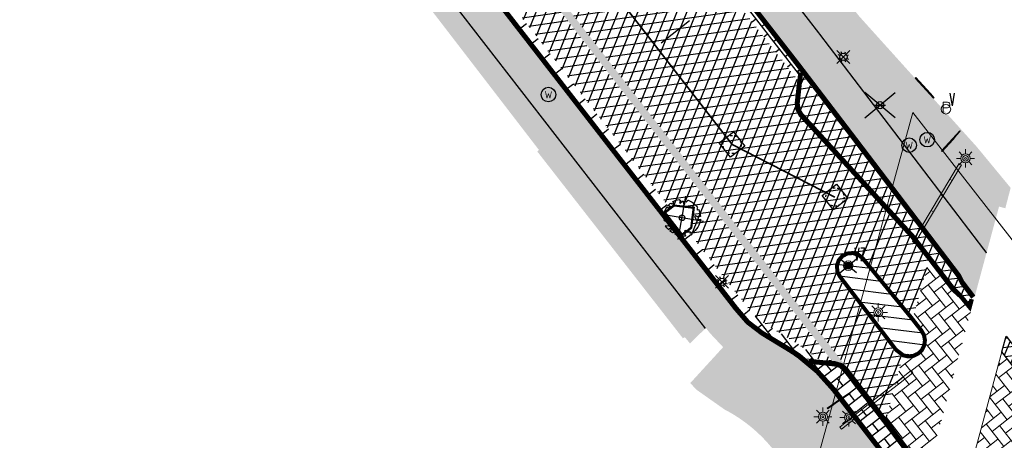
# Model space of a CAD drawing. Header units: metres. Extents: x 196882 to 197709, y 354811 to 355604.
# Tile 5 of 68: x 197181 to 197235, y 355381 to 355404. Entities that reach past the tile are written whole.
import ezdxf
from ezdxf.enums import TextEntityAlignment as Align

# ---------------------------------------------------------------- set-up
doc = ezdxf.new("R2010")
doc.units = ezdxf.units.M
doc.linetypes.add('HIDDENX2', pattern=[0.75, 0.5, -0.25])
doc.layers.get('0').update_dxf_attribs({"lineweight": 18})
for name, color, linetype, lineweight in [('B-WE-IE-MEUBILAIR_SPOORWEGMEUBILAIR-G', 30, 'Continuous', 18), ('B-WE-KL-WATER_STRAATPOT-S', 170, 'Continuous', 25), ('Boomvak', 7, 'Continuous', 18), ('N-WE-RI-PUT_BETON-S', 7, 'Continuous', 25), ('peilbuis', 2, 'Continuous', 0), ('slagboom', 2, 'Continuous', 0), ('V-WE-GR-BOOM-S', 7, 'Continuous', 25), ('V-WE-IE-MEUBILAIR_WEGMEUBILAIR_PAAL-S', 7, 'Continuous', 25), ('V-WE-IE-MEUBILAIR_WEGMEUBILAIR_VERKEERSBORD-S', 7, 'Continuous', 25), ('V-WE-RI-GWA_HUISAANSLUITING_PVC-G', 1, 'RI-GWA_HUISAANSLUITING-V', 25), ('V-WE-RI-VWA_TRANSPORTLEIDING-G', 20, 'RI-VWA-V', 35), ('V-WE-VH-KANTOPSLUITING_OPSLUITBAND-G', 7, 'VH-OPSLUITBAND-V', 25), ('V-WE-VH-KANTOPSLUITING_RIJWIELPADBAND_380X200-G', 10, 'VH-RIJWIELPADBAND_380X200-V', 0), ('V-WE-VH-KANTOPSLUITING_TROTTOIRBAND-G', 7, 'VH-TROTTOIRBAND-V', 0), ('V-WE-VH-KANTOPSLUITING_TROTTOIRBAND_RWS-G', 7, 'VH-RWSBAND-V', 0), ('V-WE-VH-VERHARDING_BETONSTRAATSTEEN-A', 252, 'Continuous', 18), ('V-WE-VH-VERHARDING_TEGEL-A', 252, 'Continuous', 18), ('verkeersregelinstallatiepaal', 2, 'Continuous', 0), ('verkeerszuil', 2, 'Continuous', 0), ('verklikker', 2, 'Continuous', 0), ('waarschuwingshek', 252, 'Continuous', 18)]:
    doc.layers.add(name, color=color, linetype=linetype, lineweight=lineweight)
for name, color, linetype in [('V-WE-IE-LICHTMAST-G', 7, 'Continuous'), ('V_WEGEN_A_ASFALT', 252, 'Continuous'), ('V_WEGEN_A_BSS', 252, 'Continuous')]:
    doc.layers.add(name, color=color, linetype=linetype)
doc.layers.add('V-WE-VH-VERHARDING_TEGEL_300x300 grijs', color=7, linetype='Continuous', lineweight=18, true_color=0x999999)
doc.styles.add('NLCS-ISO', font='NLCS-ISO.ttf')
doc.styles.add('NLCS-ISO-M500-T25', font='NLCS-ISO.ttf', dxfattribs={"height": 1})
doc.styles.get("Standard").update_dxf_attribs({"font": 'arial.ttf'})
doc.styles.add('Style-simplex', font='simplex.shx')
doc.linetypes.add('RI-GWA_HUISAANSLUITING-V', pattern='A,2,[24,NLCS.SHX,S=1,R=0,X=0,Y=0],2,-1.8,2.6,-1.8,2.6,-1.8,2.6,-1.8', length=19)
doc.linetypes.add('RI-VWA-V', pattern='A,2.5,[24,NLCS.SHX,S=1,R=0,X=0,Y=0],2.5,-3,0,-3', length=11)
doc.linetypes.add('VH-OPSLUITBAND-V', pattern='A,4,-2,2,-2,2,[24,NLCS.SHX,S=1,R=0,X=0,Y=0],2,-2,2,-2', length=20)
doc.linetypes.add('VH-RIJWIELPADBAND_380X200-V', pattern='A,4,[24,NLCS.SHX,S=1,R=0,X=0,Y=0],4,-2,2,-2,0,-2,2,-2', length=20)
doc.linetypes.add('VH-RWSBAND-V', pattern='A,5,[24,NLCS.SHX,S=1,R=0,X=0,Y=0],5,-2,2,-2,2,-2,2,-2', length=24)
doc.linetypes.add('VH-TROTTOIRBAND-V', pattern='A,2.5,[24,NLCS.SHX,S=1,R=0,X=0,Y=0],2.5,-2,2,-2,2,-2', length=15)
pattern_1 = [(37.8188, (197172.38, 355385.199), (0.0928136, 0.736638), [0.525, -0.525]), (127.8188, (197172.38, 355385.199), (-0.4147258, -0.3219122), [])]
pattern_2 = [(8.01566, (197068.5122, 355579.62574), (-0.0697219, 0.495115), []), (68.01566, (197068.5122, 355579.62574), (-0.4636431, 0.1871766), [])]

# ---------------------------------------------------------------- blocks, each defined once
blk = doc.blocks.new('S370')
at = {"layer": 'verkeersregelinstallatiepaal', "color": 3, "linetype": 'Continuous', "lineweight": 0}
for p, q in [((-0.5, 0), (-0.25, 0)), ((-0.177, 0.177), (-0.354, 0.354)), ((0, 0.25), (0, 0.5)), ((0.177, 0.177), (0.354, 0.354)), ((0.25, 0), (0.5, 0)), ((-0.354, -0.354), (-0.177, -0.177)), ((0, -0.5), (0, -0.25)), ((0.354, -0.354), (0.177, -0.177))]:
    blk.add_line(p, q, dxfattribs=at)
for radius in [0.25, 0.15, 0.05]:
    blk.add_circle((0, 0), radius, dxfattribs=at)
blk = doc.blocks.new('S436')
at = {"layer": 'verkeerszuil', "color": 7, "linetype": 'Continuous', "lineweight": 0}
blk.add_circle((0, 0), 0.263, dxfattribs=at)
at = {"layer": 'verkeerszuil', "color": 7, "linetype": 'Continuous', "lineweight": 0, "style": 'Style-simplex', "width": 0.428569}
blk.add_text('vz', height=1.05, dxfattribs=at).set_placement((0.321, 0.284))
blk = doc.blocks.new('S503_2')
at = {"layer": 'slagboom', "color": 3, "linetype": 'Continuous', "lineweight": 0, "flags": 128}
for points in [[(0, 0), (1, 0), (1, 0.15), (0, 0.15), (0, 0)], [(0, 0), (1, 0), (1, 0.15), (0, 0.15), (0, 0)], [(2, 0), (3, 0), (3, 0.15), (2, 0.15), (2, 0)], [(2, 0), (3, 0), (3, 0.15), (2, 0.15), (2, 0)], [(4, 0), (5, 0), (5, 0.15), (4, 0.15), (4, 0)], [(4, 0), (5, 0), (5, 0.15), (4, 0.15), (4, 0)]]:
    blk.add_lwpolyline(points, close=True, dxfattribs=at)
at = {"layer": 'slagboom', "color": 7, "linetype": 'Continuous', "lineweight": 0, "flags": 128}
for points in [[(1, 0), (2, 0), (2, 0.15), (1, 0.15), (1, 0)], [(1, 0), (2, 0), (2, 0.15), (1, 0.15), (1, 0)], [(3, 0), (4, 0), (4, 0.15), (3, 0.15), (3, 0)], [(3, 0), (4, 0), (4, 0.15), (3, 0.15), (3, 0)]]:
    blk.add_lwpolyline(points, close=True, dxfattribs=at)
blk = doc.blocks.new('S503_1')
at = {"layer": 'slagboom', "color": 3, "linetype": 'Continuous', "lineweight": 0}
blk.add_blockref('S503_2', (0, 0), dxfattribs=at)
blk = doc.blocks.new('S890')
at = {"layer": 'peilbuis', "color": 5, "linetype": 'Continuous', "lineweight": 0, "style": 'Style-simplex'}
blk.add_text('P', height=0.6, dxfattribs=at).set_placement((0, 0))
blk = doc.blocks.new('S421')
at = {"layer": 'verklikker', "color": 6, "linetype": 'Continuous', "lineweight": 0}
blk.add_circle((0, 0), 0.263, dxfattribs=at)
at = {"layer": 'verklikker', "color": 6, "linetype": 'Continuous', "lineweight": 0, "style": 'Style-simplex', "width": 0.428569}
blk.add_text('v', height=1.05, dxfattribs=at).set_placement((0.186, 0.186))
blk = doc.blocks.new('S503')
at = {"layer": 'waarschuwingshek', "color": 3, "linetype": 'Continuous', "lineweight": 0, "flags": 128}
for points in [[(0, 0), (1, 0), (1, 0.15), (0, 0.15), (0, 0)], [(0, 0), (1, 0), (1, 0.15), (0, 0.15), (0, 0)], [(2, 0), (3, 0), (3, 0.15), (2, 0.15), (2, 0)], [(2, 0), (3, 0), (3, 0.15), (2, 0.15), (2, 0)], [(4, 0), (5, 0), (5, 0.15), (4, 0.15), (4, 0)], [(4, 0), (5, 0), (5, 0.15), (4, 0.15), (4, 0)]]:
    blk.add_lwpolyline(points, close=True, dxfattribs=at)
at = {"layer": 'waarschuwingshek', "color": 7, "linetype": 'Continuous', "lineweight": 0, "flags": 128}
for points in [[(1, 0), (2, 0), (2, 0.15), (1, 0.15), (1, 0)], [(1, 0), (2, 0), (2, 0.15), (1, 0.15), (1, 0)], [(3, 0), (4, 0), (4, 0.15), (3, 0.15), (3, 0)], [(3, 0), (4, 0), (4, 0.15), (3, 0.15), (3, 0)]]:
    blk.add_lwpolyline(points, close=True, dxfattribs=at)
blk = doc.blocks.new('S1121')
at = {"layer": 'waarschuwingshek', "linetype": 'Continuous', "lineweight": 0, "xscale": 0.3, "yscale": 0.3, "zscale": 0.3}
blk.add_blockref('S503', (0, 0), dxfattribs=at)
blk = doc.blocks.new('*U82')
at = {"color": 1}
blk.add_lwpolyline([(0.087, 0.942), (0.088, 0.944), (0.09, 0.946), (0.091, 0.948), (0.093, 0.949), (0.095, 0.951), (0.096, 0.952), (0.097, 0.954), (0.099, 0.956), (0.1, 0.958), (0.102, 0.96), (0.103, 0.963), (0.103, 0.967), (0.103, 0.972), (0.103, 0.977), (0.102, 0.983), (0.095, 1.007, -0.52938), (0.106, 1.02, -0.087139), (0.444, 0.925, -0.372341), (0.457, 0.895), (0.471, 0.824), (0.436, 0.789), (0.398, 0.797), (0.353, 0.763), (0.371, 0.72), (0.417, 0.705), (0.542, 0.734), (0.573, 0.717), (0.57, 0.691), (0.541, 0.673), (0.515, 0.588), (0.549, 0.534), (0.634, 0.669, -0.504641), (0.681, 0.628, 0.331948), (0.709, 0.584, 0.282008), (0.799, 0.601), (0.791, 0.597, -0.512156), (0.833, 0.597, -0.16076), (1.019, -0.011), (0.995, -0.034), (0.995, -0.059), (0.972, -0.063), (0.975, -0.088), (0.94, -0.076), (0.929, -0.104), (0.973, -0.133), (0.987, -0.144), (1.011, -0.12, -0.106371), (0.868, -0.522), (0.741, -0.44), (0.718, -0.456), (0.702, -0.389), (0.657, -0.335), (0.605, -0.335), (0.606, -0.398), (0.566, -0.536), (0.572, -0.562), (0.601, -0.566), (0.786, -0.637, -0.236298), (-0.045, -1.003, 0.159625), (-0.069, -0.954, 0.350802), (-0.063, -0.906, -0.504641), (-0.12, -0.879), (-0.106, -0.834), (-0.129, -0.792), (-0.16, -0.796), (-0.165, -0.829), (-0.188, -0.842), (-0.216, -0.821), (-0.24, -0.695), (-0.258, -0.677), (-0.304, -0.678), (-0.317, -0.733), (-0.336, -0.739), (-0.354, -0.785), (-0.401, -0.76, 0.733583), (-0.384, -0.795, -0.861625), (-0.374, -0.826, 0.279978), (-0.409, -0.879), (-0.407, -0.881, -0.827056), (-0.442, -0.917, -0.116774), (-0.83, -0.511), (-0.823, -0.51), (-0.817, -0.508), (-0.812, -0.506), (-0.808, -0.504), (-0.805, -0.502), (-0.803, -0.5), (-0.801, -0.497), (-0.754, -0.437), (-0.752, -0.435), (-0.752, -0.433), (-0.751, -0.431), (-0.75, -0.429), (-0.75, -0.427), (-0.749, -0.425), (-0.748, -0.422), (-0.747, -0.42), (-0.746, -0.417), (-0.744, -0.414), (-0.743, -0.411), (-0.741, -0.408), (-0.739, -0.405), (-0.738, -0.401), (-0.736, -0.398), (-0.735, -0.395), (-0.734, -0.392), (-0.734, -0.389), (-0.733, -0.386), (-0.733, -0.383), (-0.733, -0.381), (-0.734, -0.379), (-0.734, -0.377), (-0.735, -0.375), (-0.736, -0.374), (-0.738, -0.374), (-0.74, -0.373), (-0.742, -0.373), (-0.744, -0.373), (-0.746, -0.373), (-0.748, -0.373), (-0.75, -0.372), (-0.753, -0.371), (-0.755, -0.37), (-0.758, -0.369), (-0.76, -0.367), (-0.763, -0.365), (-0.765, -0.363), (-0.768, -0.361), (-0.771, -0.359), (-0.773, -0.357), (-0.776, -0.355), (-0.779, -0.352), (-0.781, -0.35), (-0.83, -0.406), (-0.832, -0.403), (-0.835, -0.4), (-0.837, -0.397), (-0.839, -0.394), (-0.841, -0.39), (-0.844, -0.388), (-0.848, -0.386), (-0.855, -0.385), (-0.864, -0.386), (-0.876, -0.388), (-0.891, -0.393, -0.040997), (-0.958, -0.205), (-0.923, -0.211), (-0.893, -0.231), (-0.876, -0.216), (-0.856, -0.185), (-0.875, -0.156), (-0.865, -0.113), (-0.904, -0.11), (-0.93, -0.085), (-0.978, -0.116, -0.05814), (-0.998, 0.166), (-0.97, 0.16), (-0.86, 0.073), (-0.812, 0.089), (-0.626, 0.139), (-0.61, 0.2), (-0.682, 0.229), (-0.693, 0.252), (-0.824, 0.317), (-0.827, 0.354), (-0.872, 0.391), (-0.89, 0.428), (-0.859, 0.476), (-0.792, 0.486), (-0.73, 0.527), (-0.729, 0.568), (-0.768, 0.613), (-0.757, 0.632), (-0.773, 0.662, -0.13428), (-0.333, 0.967, -0.541727), (-0.319, 0.957), (-0.322, 0.928), (-0.321, 0.913), (-0.319, 0.902), (-0.316, 0.893), (-0.312, 0.887), (-0.307, 0.882), (-0.302, 0.878), (-0.297, 0.875), (-0.293, 0.872), (-0.289, 0.868), (-0.286, 0.865), (-0.282, 0.862), (-0.279, 0.859), (-0.276, 0.857), (-0.273, 0.855), (-0.269, 0.854), (-0.266, 0.854), (-0.262, 0.855), (-0.258, 0.857), (-0.255, 0.859), (-0.25, 0.861), (-0.246, 0.863), (-0.242, 0.865), (-0.238, 0.867), (-0.234, 0.868), (-0.229, 0.869), (-0.225, 0.87), (-0.221, 0.871), (-0.217, 0.871), (-0.213, 0.872), (-0.21, 0.873), (-0.206, 0.874), (-0.203, 0.876), (-0.2, 0.879), (-0.197, 0.882), (-0.195, 0.885), (-0.193, 0.865), (-0.188, 0.86), (-0.167, 0.824), (-0.122, 0.799), (-0.185, 0.902), (-0.184, 0.905), (-0.183, 0.908), (-0.183, 0.911), (-0.183, 0.914), (-0.184, 0.917), (-0.185, 0.92), (-0.188, 0.923), (-0.191, 0.926), (-0.194, 0.929), (-0.199, 0.933), (-0.204, 0.938), (-0.21, 0.944), (-0.216, 0.951), (-0.223, 0.959), (-0.24, 0.98, -0.543104), (-0.234, 0.996, -0.046766), (-0.047, 1.023, -0.385168), (-0.036, 1.015), (-0.03, 0.976), (-0.028, 0.964), (-0.024, 0.956), (-0.021, 0.951), (-0.017, 0.947), (-0.013, 0.946), (-0.009, 0.945), (-0.005, 0.945), (-0.002, 0.945), (0.002, 0.944), (0.005, 0.943), (0.009, 0.942), (0.012, 0.941), (0.015, 0.939), (0.019, 0.938), (0.022, 0.936), (0.025, 0.935), (0.028, 0.934), (0.031, 0.932), (0.033, 0.931), (0.036, 0.929), (0.038, 0.928), (0.04, 0.926), (0.042, 0.924), (0.044, 0.922), (0.045, 0.92), (0.046, 0.919), (0.047, 0.917), (0.048, 0.915), (0.049, 0.914), (0.051, 0.913), (0.052, 0.912), (0.054, 0.912), (0.056, 0.912), (0.058, 0.913), (0.06, 0.914), (0.062, 0.915), (0.065, 0.916), (0.067, 0.918), (0.07, 0.921), (0.072, 0.923), (0.074, 0.926), (0.076, 0.929), (0.079, 0.932), (0.081, 0.935), (0.083, 0.937), (0.085, 0.94)], format="xyb", close=True, dxfattribs=at)
at = {"color": 10}
for points in [[(0.849, -0.849), (-0.849, 0.849)], [(-0.849, -0.849), (0.849, 0.849)]]:
    blk.add_lwpolyline(points, dxfattribs=at)
at = {"color": 1}
blk.add_circle((0, 0), 0.15, dxfattribs=at)
at = {"color": 7, "style": 'NLCS-ISO-M500-T25'}
for tag, p in [('NR', (-0.492, -0.08)), ('NAAM', (-0.492, -0.32))]:
    blk.add_attdef(tag, p, '', height=0.2, dxfattribs=at)
at = {"color": 7, "style": 'NLCS-ISO-M500-T25', "flags": 1}
for tag, p in [('WETNAAM', (-0.492, -0.56)), ('STAMDIA', (-0.492, -0.8)), ('STAMOMTR', (-0.492, -1.04)), ('OPMERKING', (-0.492, -1.28))]:
    blk.add_attdef(tag, p, '', height=0.2, dxfattribs=at)
blk = doc.blocks.new('Lichtmast_V')
for points in [[(0.354, 0.354), (-0.354, -0.354)], [(0.354, -0.354), (-0.354, 0.354)], [(-0.185, 0.077), (-0.277, 0.115)], [(-0.077, 0.185), (-0.115, 0.277)], [(0.077, 0.185), (0.115, 0.277)], [(0.185, 0.077), (0.277, 0.115)], [(-0.185, -0.077), (-0.277, -0.115)], [(-0.077, -0.185), (-0.115, -0.277)], [(0.077, -0.185), (0.115, -0.277)], [(0.185, -0.077), (0.277, -0.115)]]:
    blk.add_lwpolyline(points)
at = {"layer": 'V-WE-IE-LICHTMAST-G'}
blk.add_circle((0, 0), 0.2, dxfattribs=at)
blk = doc.blocks.new('V-SIE-WEG_VERKEERSBORD')
at = {"color": 0}
for p, q in [((-0.836, -0.701), (0.836, 0.701)), ((0.836, -0.701), (-0.836, 0.701))]:
    blk.add_line(p, q, dxfattribs=at)
blk.add_line((-0.3, 0), (0.3, 0))
blk.add_circle((0, 0), 0.2)
at = {"style": 'NLCS-ISO'}
blk.add_attdef('VERKEERSBORD', (0.2, 0.202), '', height=0.4, dxfattribs=at)
blk = doc.blocks.new('SKL-WATER_STRAATPOT-SO')
blk.add_circle((0, 0), 2)
at = {"style": 'NLCS-ISO'}
blk.add_text('W', height=2, rotation=360, dxfattribs=at).set_placement((-1.06, -1.05))
blk = doc.blocks.new('V-SIE-WEG_PAAL_ALGEMEEN_TYPE_01-SO')
h = blk.add_hatch(color=256)
edge = h.paths.add_edge_path()
edge.add_arc((0, 0), 0.188, 0, 360)
at = {"color": 0}
for p, q in [((-0.454, -0.381), (0.454, 0.381)), ((0.454, -0.381), (-0.454, 0.381))]:
    blk.add_line(p, q, dxfattribs=at)
at = {"ltscale": 0.5}
blk.add_circle((0, 0), 0.188, dxfattribs=at)
blk = doc.blocks.new('*U86')
at = {"color": 1, "lineweight": 30}
blk.add_lwpolyline([(-0.5, 0.5), (0.5, 0.5), (0.5, -0.5), (-0.5, -0.5)], close=True, dxfattribs=at)
at = {"color": 1, "linetype": 'HIDDENX2', "lineweight": 30, "ltscale": 0.25}
blk.add_circle((0, 0), 0.5, dxfattribs=at)
for tag, p in [('PUTNR', (1.153, 0.735)), ('MVHOOGTE', (1.153, 0.035))]:
    blk.add_attdef(tag, text='', height=0.5).set_placement(p, align=Align.MIDDLE)
blk.add_attdef('H', text='', height=0.5).set_placement((0, 0), align=Align.MIDDLE_CENTER)

msp = doc.modelspace()

# ---------------------------------------------------------------- hatches: boundary and pattern name
at = {"layer": 'V-WE-VH-VERHARDING_BETONSTRAATSTEEN-A'}
h = msp.add_hatch(dxfattribs=at)
h.set_pattern_fill('AVH-BSS_KEIFORMAAT_KEPER', color=256, scale=5, pattern_type=2)
h.set_pattern_definition([(308.0157, (197229.3955, 355377.97446), (0.736953, -0.090282), [1.575, -0.525]), (218.0157, (197230.22274, 355378.62113), (0.736953, -0.090282), [1.575, -0.525])])
h.paths.add_polyline_path([(197233.17, 355388.282), (197230.755, 355379.345), (197230.428, 355379.769), (197230.162, 355380.234), (197228.523, 355382.398), (197229.428, 355385.784), (197229.733, 355385.717), (197230.06, 355385.753), (197230.357, 355385.896), (197230.58, 355386.115), (197230.723, 355386.392), (197230.771, 355386.718), (197230.709, 355387.042), (197230.554, 355387.313), (197230.022, 355387.993), (197230.869, 355391.092), (197232.119, 355389.474), (197232.496, 355389.1)])
h = msp.add_hatch(dxfattribs=at)
h.set_pattern_fill('AVH-BSS_KEIFORMAAT_KEPER', color=256, scale=5, pattern_type=2)
h.set_pattern_definition([(308.01566048, (0, 0), (0.7369526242, -0.0902819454), [1.575, -0.525]), (218.01566048, (0.82723, 0.64667), (0.7369526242, -0.0902819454), [1.575, -0.525])])
h.paths.add_polyline_path([(197234.889, 355386.079), (197232.462, 355377.109), (197234.925, 355373.958), (197237.324, 355382.937)])
at = {"layer": 'V-WE-VH-VERHARDING_TEGEL-A'}
h = msp.add_hatch(dxfattribs=at)
h.set_pattern_fill('AVH-TEGEL_300X300_HALFST', color=11, scale=1.25, pattern_type=2)
h.set_pattern_definition([(308.01566, (197073.439, 355375.506), (0.37867427, -0.17996401), [0.375, -0.375]), (38.01566, (197073.439, 355375.506), (-0.2309538, 0.2954409), [])])
edge = h.paths.add_edge_path()
edge.add_line((197230.348, 355377.842), (197228.829, 355372.227))
edge.add_line((197228.829, 355372.227), (197222.386, 355380.623))
edge.add_arc((197215.847, 355375.567), 8.265, 37.7088, 62.6983)
edge.add_line((197219.638, 355382.912), (197218.124, 355383.979))
edge.add_line((197218.124, 355383.979), (197217.75, 355384.36))
edge.add_line((197217.75, 355384.36), (197219.561, 355386.337))
edge.add_line((197219.561, 355386.337), (197218.837, 355387.106))
edge.add_line((197218.837, 355387.106), (197218.613, 355387.394))
edge.add_line((197218.613, 355387.394), (197081.075, 355564.647))
edge.add_line((197081.075, 355564.647), (197078.492, 355567.486))
edge.add_line((197078.492, 355567.486), (197077.377, 355568.103))
edge.add_line((197077.377, 355568.103), (197076.176, 355568.565))
edge.add_line((197076.176, 355568.565), (197074.922, 355568.856))
edge.add_line((197074.922, 355568.856), (197073.653, 355568.971))
edge.add_line((197073.653, 355568.971), (197073.439, 355571.494))
edge.add_line((197073.439, 355571.494), (197074.868, 355571.366))
edge.add_line((197074.868, 355571.366), (197076.277, 355571.007))
edge.add_line((197076.277, 355571.007), (197077.61, 355570.429))
edge.add_line((197077.61, 355570.429), (197078.819, 355569.656))
edge.add_line((197078.819, 355569.656), (197080.648, 355567.881))
edge.add_line((197080.648, 355567.881), (197082.334, 355565.97))
edge.add_line((197082.334, 355565.97), (197096.782, 355547.346))
edge.add_line((197096.782, 355547.346), (197107.704, 355533.268))
edge.add_line((197107.704, 355533.268), (197114.956, 355523.92))
edge.add_line((197114.956, 355523.92), (197134.158, 355499.169))
edge.add_line((197134.158, 355499.169), (197141.74, 355489.395))
edge.add_line((197141.74, 355489.395), (197147.287, 355482.245))
edge.add_line((197147.287, 355482.245), (197149.092, 355483.601))
edge.add_line((197149.092, 355483.601), (197150.997, 355480.656))
edge.add_line((197150.997, 355480.656), (197149.435, 355479.474))
edge.add_line((197149.435, 355479.474), (197156.936, 355469.786))
edge.add_line((197156.936, 355469.786), (197160.802, 355464.816))
edge.add_line((197160.802, 355464.816), (197172.38, 355449.906))
edge.add_line((197172.38, 355449.906), (197177.161, 355443.748))
edge.add_line((197177.161, 355443.748), (197189.356, 355428.042))
edge.add_line((197189.356, 355428.042), (197196.394, 355418.978))
edge.add_line((197196.394, 355418.978), (197206.624, 355405.802))
edge.add_line((197206.624, 355405.802), (197216.109, 355393.586))
edge.add_line((197216.109, 355393.586), (197220.161, 355388.368))
edge.add_line((197220.161, 355388.368), (197220.821, 355387.608))
edge.add_line((197220.821, 355387.608), (197221.623, 355386.998))
edge.add_line((197221.623, 355386.998), (197223.09, 355386.105))
edge.add_line((197223.09, 355386.105), (197223.661, 355385.726))
edge.add_line((197223.661, 355385.726), (197224.656, 355384.896))
edge.add_line((197224.656, 355384.896), (197225.521, 355383.932))
edge.add_line((197225.521, 355383.932), (197229.462, 355378.844))
edge.add_line((197229.462, 355378.844), (197229.834, 355378.492))
edge.add_line((197229.834, 355378.492), (197230.348, 355377.842))
h = msp.add_hatch(dxfattribs=at)
h.set_pattern_fill('AVH-TEGEL_300X300_HALFST', color=256, scale=1.25, pattern_type=2)
h.set_pattern_definition([(308.01566, (197065.077, 355386.544), (0.37867427, -0.17996401), [0.375, -0.375]), (38.01566, (197065.077, 355386.544), (-0.2309538, 0.2954409), [])])
h.paths.add_polyline_path([(197065.077, 355562.429), (197068.303, 355562.443), (197068.606, 355562.88), (197069.344, 355563.681), (197070.184, 355564.373), (197071.103, 355564.938), (197072.071, 355565.366), (197073.059, 355565.655), (197074.077, 355565.813), (197075.135, 355565.836), (197076.207, 355565.714), (197077.261, 355565.445), (197078.269, 355565.033), (197079.202, 355564.492), (197080.038, 355563.843), (197080.761, 355563.109), (197091.488, 355549.236), (197102.698, 355534.611), (197115.137, 355518.618), (197128.399, 355501.461), (197154.281, 355468.077), (197154.165, 355468.022), (197157.98, 355463.235), (197179.323, 355435.874), (197180.293, 355434.585), (197188.673, 355424.168), (197195.796, 355414.888), (197209.434, 355397.17), (197209.34, 355397.09), (197217.349, 355386.826), (197217.453, 355386.887), (197217.737, 355386.544), (197218.555, 355387.338), (197218.534, 355387.365), (197081.014, 355564.595), (197079.106, 355566.692), (197079.017, 355566.612), (197078.364, 355567.328), (197077.292, 355567.921), (197076.117, 355568.373), (197074.89, 355568.658), (197073.648, 355568.771), (197072.684, 355568.732), (197071.723, 355568.585), (197070.784, 355568.334), (197069.885, 355567.983), (197068.919, 355567.465), (197068.018, 355566.827), (197067.203, 355566.082), (197066.493, 355565.251), (197065.646, 355563.889)])
h = msp.add_hatch(dxfattribs=at)
h.set_pattern_fill('AVH-TEGEL_300X300_HALFST', color=256, scale=1.25, pattern_type=2)
h.set_pattern_definition([(308.01566, (197162.02435, 355391.56436), (0.37867427, -0.179964), [0.375, -0.375]), (38.01566, (197162.02435, 355391.56436), (-0.2309538, 0.2954409), [])])
h.paths.add_polyline_path([(197163.369, 355488.218), (197164.634, 355486.631), (197174.735, 355494.512), (197175.931, 355492.982), (197165.837, 355485.092), (197164.24, 355483.843), (197168.015, 355478.879), (197172.245, 355473.363), (197176.397, 355468.16), (197176.337, 355468.086), (197203.977, 355432.487), (197207.271, 355428.334), (197212.995, 355421.21), (197212.91, 355421.133), (197216.868, 355416.23), (197217.296, 355415.76), (197223.538, 355408.211), (197223.869, 355408.48), (197227.051, 355404.511), (197233.508, 355397.346), (197235.372, 355395.091), (197235.079, 355393.968), (197234.733, 355394.061), (197234.593, 355393.542), (197234.058, 355391.564), (197224.811, 355403.678), (197163.214, 355483.041), (197162.726, 355483.67), (197162.472, 355484.013), (197162.173, 355484.554), (197162.024, 355485.171), (197162.048, 355485.806), (197162.232, 355486.396), (197162.341, 355486.632), (197162.804, 355487.469)])
h = msp.add_hatch(dxfattribs=at)
h.set_pattern_fill('AVH-TEGEL_300X300_HALFST', color=11, scale=1.25, pattern_type=2)
h.set_pattern_definition([(308.01566, (197161.231, 355389.151), (0.37867427, -0.179964), [0.375, -0.375]), (38.01566, (197161.231, 355389.151), (-0.2309538, 0.2954409), [])])
h.paths.add_polyline_path([(197162.662, 355483.622), (197161.231, 355482.513), (197165.827, 355476.583), (197163.502, 355474.794), (197164.461, 355473.559), (197166.765, 355475.376), (197171.319, 355469.509), (197184.707, 355452.258), (197189.76, 355445.748), (197198.783, 355434.122), (197205.753, 355425.142), (197214.758, 355413.539), (197220.58, 355406.037), (197223.778, 355401.905), (197232.614, 355390.318), (197232.811, 355389.93), (197233.405, 355389.151), (197234.032, 355391.467), (197224.748, 355403.629), (197163.151, 355482.992)])
at = {"layer": 'V_WEGEN_A_ASFALT'}
h = msp.add_hatch(dxfattribs=at)
h.set_pattern_fill('AVH-ASFALT', color=256, scale=0.5, style=0, pattern_type=2)
h.set_pattern_definition([(8.01566, (197103.79314, 355534.3153), (-0.0697219, 0.495115), []), (68.01566, (197103.79314, 355534.3153), (-0.4636431, 0.1871766), [])])
h.paths.add_polyline_path([(197230.869, 355391.092), (197230.022, 355387.993), (197227.318, 355391.293), (197227.058, 355391.51), (197226.71, 355391.621), (197226.346, 355391.587), (197226.046, 355391.429), (197225.825, 355391.173), (197225.708, 355390.827), (197225.737, 355390.462), (197225.889, 355390.16), (197228.992, 355386.109), (197229.428, 355385.784), (197228.523, 355382.398), (197226.382, 355385.199), (197177.472, 355448.127), (197174.075, 355451.933), (197162.681, 355464.658), (197162.351, 355464.899), (197161.952, 355464.985), (197160.977, 355464.988), (197160.802, 355464.816), (197156.936, 355469.786), (197157.665, 355470.349), (197150.997, 355480.656), (197145.177, 355489.653), (197144.387, 355490.786), (197097.1, 355551.722), (197086.223, 355564.612), (197084.113, 355567.111), (197083.103, 355568.255), (197082.575, 355568.804), (197082.024, 355569.334), (197080.112, 355570.984), (197078.187, 355572.413), (197075.717, 355573.978), (197073.263, 355575.266), (197072.258, 355575.658), (197071.233, 355575.929), (197070.183, 355576.083), (197069.482, 355576.107), (197069.13, 355576.119), (197067.205, 355575.841), (197065.759, 355575.207), (197064.574, 355574.408), (197063.526, 355573.406), (197062.664, 355572.24), (197062.022, 355570.963), (197061.804, 355570.14), (197061.545, 355569.164), (197061.385, 355567.654), (197061.16, 355570.069), (197058.219, 355601.732), (197058.557, 355600.988), (197059.031, 355600.111), (197059.783, 355598.853), (197060.935, 355597.352), (197062.689, 355595.678), (197063.319, 355595.243), (197064.66, 355594.319), (197066.765, 355593.305), (197067.251, 355593.156), (197068.92, 355592.643), (197071.048, 355592.177), (197071.423, 355592.07), (197072.486, 355591.766), (197073.875, 355591.182), (197075.184, 355590.438), (197076.033, 355589.811), (197076.421, 355589.521), (197078.24, 355588.012), (197079.999, 355586.363), (197081.655, 355584.609), (197083.199, 355582.762), (197089.298, 355574.885), (197094.4, 355568.294), (197105.045, 355554.546), (197109.437, 355548.872), (197109.16, 355548.784), (197108.966, 355548.568), (197108.905, 355548.284), (197108.996, 355548.008), (197119.719, 355532.275), (197120.344, 355531.668), (197120.77, 355531.458), (197121.243, 355531.344), (197121.729, 355531.338), (197122.194, 355531.436), (197122.751, 355531.717), (197125.759, 355527.839), (197125.907, 355527.621), (197125.455, 355524.29), (197125.479, 355523.911), (197125.65, 355523.572), (197126.278, 355522.778), (197146.784, 355496.341), (197147.444, 355495.497), (197148.478, 355494.384), (197149.701, 355493.447), (197151.066, 355492.73), (197152.51, 355492.259), (197152.812, 355492.334), (197153.028, 355492.559), (197153.091, 355492.864), (197152.972, 355493.165), (197153.676, 355492.259), (197161.231, 355482.513), (197161.799, 355481.779), (197161.518, 355481.943), (197161.194, 355481.907), (197160.955, 355481.684), (197160.897, 355481.363), (197160.937, 355480.811), (197161.148, 355479.375), (197161.572, 355477.971), (197162.198, 355476.644), (197163.003, 355475.436), (197163.502, 355474.794), (197167.084, 355470.185), (197214.478, 355409.119), (197216.927, 355406.442), (197217.239, 355406.215), (197217.615, 355406.125), (197219.729, 355406.044), (197223.661, 355401.024), (197223.524, 355399.737), (197223.563, 355399.37), (197223.75, 355399.051), (197229.887, 355392.355)])
h.paths.add_polyline_path([(197065.649, 355584.341), (197065.052, 355584.306), (197064.061, 355584.17), (197062.389, 355583.886), (197062.1, 355583.764), (197061.852, 355583.542), (197061.692, 355583.252), (197061.638, 355582.942), (197061.684, 355582.632), (197061.835, 355582.337), (197062.076, 355582.109), (197062.362, 355581.978), (197064.369, 355581.558), (197065.293, 355581.455), (197065.88, 355581.391), (197068.488, 355581.089), (197070.762, 355580.633), (197072.993, 355580), (197073.264, 355579.91), (197074.152, 355579.46), (197075.022, 355578.975), (197075.871, 355578.455), (197076.699, 355577.902), (197078.279, 355576.674), (197079.784, 355575.356), (197080.506, 355574.699), (197084.081, 355571.214), (197085.538, 355569.754), (197088.25, 355566.787), (197090.832, 355563.707), (197091.326, 355563.052), (197091.446, 355562.983), (197091.58, 355563.019), (197091.649, 355563.139), (197091.613, 355563.273), (197081.275, 355576.656), (197079.795, 355578.463), (197078.11, 355580.082), (197076.105, 355581.6), (197073.917, 355582.842), (197071.678, 355583.711), (197069.338, 355584.249), (197068.19, 355584.38), (197067.625, 355584.413), (197067.06, 355584.425)], flags=16)
h.paths.add_polyline_path([(197159.53, 355475.193), (197160.022, 355474.992), (197161.408, 355473.154), (197159.714, 355471.895), (197159.158, 355474.517), (197159.17, 355474.912)], flags=16)
h.paths.add_polyline_path([(197162.381, 355471.922), (197161.203, 355471.008), (197163.455, 355468.059), (197163.813, 355467.869), (197164.195, 355468.005), (197164.445, 355468.265), (197164.583, 355468.633), (197164.557, 355469.025), (197164.394, 355469.347)], flags=16)
h = msp.add_hatch(dxfattribs=at)
h.set_pattern_fill('AVH-ASFALT', color=256, scale=0.5, style=0, pattern_type=2)
h.set_pattern_definition(pattern_2)
h.paths.add_polyline_path([(197177.618, 355447.262), (197177.291, 355444.658), (197189.847, 355428.49), (197190.095, 355428.637), (197191.233, 355428.498), (197191.086, 355427.359), (197190.843, 355427.181), (197196.899, 355419.413), (197197.125, 355419.567), (197198.242, 355419.424), (197198.111, 355418.293), (197197.88, 355418.119), (197207.152, 355406.225), (197207.372, 355406.386), (197208.516, 355406.237), (197208.358, 355405.101), (197208.138, 355404.921), (197216.636, 355393.992), (197216.857, 355394.165), (197217.985, 355394.033), (197217.846, 355392.892), (197217.637, 355392.714), (197220.978, 355388.436), (197221.428, 355387.956), (197221.957, 355387.565), (197223.67, 355386.523), (197224.878, 355385.63), (197225.564, 355385.558)])
h = msp.add_hatch(dxfattribs=at)
h.set_pattern_fill('AVH-ASFALT', color=256, scale=0.5, style=0, pattern_type=2)
h.set_pattern_definition(pattern_2)
h.paths.add_polyline_path([(197223.946, 355401.272), (197223.909, 355400.994), (197223.775, 355399.737), (197223.806, 355399.45), (197223.952, 355399.2), (197225.918, 355397.055), (197230.078, 355392.516), (197232.307, 355389.64), (197232.681, 355389.269), (197233.055, 355388.815), (197233.132, 355389.097), (197232.598, 355389.797), (197232.401, 355390.185), (197226.71, 355397.648)])
h = msp.add_hatch(dxfattribs=at)
h.set_pattern_fill('ANSI31', color=256, scale=0.2, style=0)
h.set_pattern_definition([(353.01566048, (0, 0), (0.0772147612, 0.6302879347), [])])
h.paths.add_polyline_path([(197226.185, 355391.254), (197226.41, 355391.372), (197226.686, 355391.398), (197226.95, 355391.313), (197227.161, 355391.137), (197229.85, 355387.855), (197230.371, 355387.19), (197230.5, 355386.965), (197230.548, 355386.713), (197230.511, 355386.46), (197230.401, 355386.247), (197230.229, 355386.078), (197229.998, 355385.968), (197229.745, 355385.94), (197229.521, 355385.989), (197229.148, 355386.267), (197226.076, 355390.277), (197225.953, 355390.522), (197225.931, 355390.799), (197226.02, 355391.062)])
h = msp.add_hatch(dxfattribs=at)
h.set_pattern_fill('AVH-ASFALT', color=256, scale=0.5, style=0, pattern_type=2)
h.set_pattern_definition([(8.01566048, (0, 0), (-0.0697218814, 0.495114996), []), (68.01566048, (0, 0), (-0.463643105, 0.1871765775), [])])
h.paths.add_polyline_path([(197234.889, 355386.079), (197235.121, 355386.938), (197237.547, 355383.771), (197237.324, 355382.937)])
at = {"layer": 'V_WEGEN_A_BSS'}
h = msp.add_hatch(dxfattribs=at)
h.set_pattern_fill('AVH-BSS_KEIFORMAAT_HALFST', color=256, scale=5, angle=-270, style=0, pattern_type=2)
h.set_pattern_definition(pattern_1)
h.paths.add_polyline_path([(197177.472, 355448.127), (197177.619, 355447.821), (197177.642, 355447.483), (197177.618, 355447.262), (197225.564, 355385.558), (197225.728, 355385.541), (197226.09, 355385.437), (197226.382, 355385.199)])
h = msp.add_hatch(dxfattribs=at)
h.set_pattern_fill('AVH-BSS_KEIFORMAAT_HALFST', color=256, scale=5, angle=-270, style=0, pattern_type=2)
h.set_pattern_definition([(37.8188, (197126.278, 355401.024), (0.0928136, 0.736638), [0.525, -0.525]), (127.8188, (197126.278, 355401.024), (-0.4147258, -0.3219122), [])])
h.paths.add_polyline_path([(197220.262, 355406.04), (197219.729, 355406.044), (197223.661, 355401.024), (197223.731, 355401.554)])
h = msp.add_hatch(dxfattribs=at)
h.set_pattern_fill('AVH-BSS_KEIFORMAAT_HALFST', color=256, scale=5, angle=-270, style=0, pattern_type=2)
h.set_pattern_definition(pattern_1)
h.paths.add_polyline_path([(197208.138, 355404.921), (197207.809, 355404.683), (197216.307, 355393.739), (197216.636, 355393.992), (197208.138, 355404.921), (197207.809, 355404.683)])
h = msp.add_hatch(dxfattribs=at)
h.set_pattern_fill('AVH-BSS_KEIFORMAAT_HALFST', color=256, scale=5, angle=-270, style=0, pattern_type=2)
h.set_pattern_definition(pattern_1)
h.paths.add_polyline_path([(197217.637, 355392.714), (197217.291, 355392.472), (197220.354, 355388.527), (197220.993, 355387.791), (197221.764, 355387.205), (197223.222, 355386.317), (197223.813, 355385.925), (197224.092, 355385.692), (197224.878, 355385.63), (197223.67, 355386.523), (197221.957, 355387.565), (197221.428, 355387.956), (197220.978, 355388.436)])
h = msp.add_hatch(dxfattribs=at)
h.set_pattern_fill('AVH-BSS_KEIFORMAAT_HALFST', color=256, scale=5, style=0, pattern_type=2)
h.set_pattern_definition([(308.0157, (197224.27146, 355378.08224), (0.736953, -0.090282), [0.525, -0.525]), (38.0157, (197224.27146, 355378.08224), (-0.323335, 0.413617), [])])
h.paths.add_polyline_path([(197230.429, 355378.142), (197230.019, 355378.661), (197229.648, 355379.012), (197225.713, 355384.092), (197224.83, 355385.076), (197224.424, 355385.415), (197224.855, 355385.381), (197225.538, 355385.309), (197225.68, 355385.295), (197225.972, 355385.211), (197226.201, 355385.024), (197228.324, 355382.247), (197229.952, 355380.097), (197230.188, 355379.676), (197230.541, 355379.17), (197230.661, 355378.998)])

# ---------------------------------------------------------------- linework, layer by layer
at = {"layer": 'B-WE-IE-MEUBILAIR_SPOORWEGMEUBILAIR-G', "flags": 128}
msp.add_lwpolyline([(197223.248, 355374.716), (197237.957, 355354.222), (197239.336, 355359.49), (197244.487, 355379.979), (197243.629, 355381.514), (197243.392, 355382.066), (197229.997, 355399.235), (197223.248, 355374.716)], close=True, dxfattribs=at)
at = {"layer": 'Boomvak', "flags": 128}
msp.add_lwpolyline([(197216.857, 355394.165), (197217.985, 355394.033), (197217.846, 355392.892), (197217.637, 355392.714), (197217.291, 355392.472), (197216.307, 355393.739), (197216.636, 355393.992), (197216.857, 355394.165)], close=True, dxfattribs=at)
at = {"layer": 'V-WE-RI-GWA_HUISAANSLUITING_PVC-G', "ltscale": 0.5}
msp.add_lwpolyline([(197217.716, 355404.259), (197216.158, 355403.038)], dxfattribs=at)
at = {"layer": 'V-WE-RI-VWA_TRANSPORTLEIDING-G', "flags": 128}
msp.add_lwpolyline([(197225.711, 355394.585), (197220.05, 355397.47), (197185.545, 355441.863), (197154.002, 355482.471), (197154.855, 355485.32)], dxfattribs=at)
at = {"layer": 'V-WE-VH-KANTOPSLUITING_OPSLUITBAND-G', "const_width": 0.1, "flags": 128}
msp.add_lwpolyline([(197216.872, 355394.113), (197217.929, 355393.989), (197217.799, 355392.917), (197217.606, 355392.754), (197217.301, 355392.54), (197216.377, 355393.73), (197216.667, 355393.953)], close=True, dxfattribs=at)
at = {"layer": 'V-WE-VH-KANTOPSLUITING_RIJWIELPADBAND_380X200-G', "const_width": 0.08, "flags": 128}
for points in [[(197079.135, 355566.719), (197081.044, 355564.621), (197218.584, 355387.366)], [(197163.344, 355488.251), (197162.771, 355487.491), (197162.306, 355486.65), (197162.194, 355486.411), (197162.008, 355485.813), (197161.984, 355485.167), (197162.136, 355484.54), (197162.439, 355483.992), (197162.694, 355483.646), (197163.183, 355483.017), (197224.78, 355403.653), (197234.045, 355391.516)]]:
    msp.add_lwpolyline(points, dxfattribs=at)
at = {"layer": 'V-WE-VH-KANTOPSLUITING_TROTTOIRBAND-G', "ltscale": 2, "const_width": 0.25, "flags": 128}
for points in [[(197171.153, 355469.519), (197175.473, 355463.951), (197176.458, 355462.682), (197183.625, 355453.447), (197184.608, 355452.181), (197188.671, 355446.947), (197189.661, 355445.671), (197198.684, 355434.045), (197199.657, 355432.792), (197205.654, 355425.065), (197206.634, 355423.801), (197214.659, 355413.462), (197220.481, 355405.96), (197223.679, 355401.829), (197226.81, 355397.724), (197232.508, 355390.251), (197232.705, 355389.863), (197233.306, 355389.075)], [(197177.186, 355443.92), (197177.26, 355443.825), (197189.455, 355428.119), (197190.44, 355426.85), (197196.493, 355419.055), (197197.473, 355417.792), (197206.723, 355405.879), (197207.705, 355404.614), (197216.208, 355393.663), (197217.185, 355392.405), (197220.258, 355388.447), (197220.907, 355387.7), (197221.694, 355387.101), (197223.156, 355386.211), (197223.45, 355386.024), (197223.737, 355385.826), (197224.743, 355384.986), (197225.617, 355384.012), (197229.555, 355378.928), (197229.926, 355378.577), (197230.446, 355377.92)], [(197223.839, 355401.413), (197223.785, 355401.009), (197223.65, 355399.737), (197223.684, 355399.41), (197223.851, 355399.126), (197225.826, 355396.97), (197229.983, 355392.436), (197232.213, 355389.557), (197232.588, 355389.184), (197233.113, 355388.548), (197233.228, 355388.974)], [(197224.258, 355385.554), (197224.867, 355385.506), (197225.551, 355385.434), (197225.704, 355385.418), (197226.031, 355385.324), (197226.292, 355385.111), (197228.424, 355382.322), (197230.057, 355380.165), (197230.294, 355379.743), (197230.643, 355379.241)]]:
    msp.add_lwpolyline(points, dxfattribs=at)
at = {"layer": 'V-WE-VH-KANTOPSLUITING_TROTTOIRBAND_RWS-G', "const_width": 0.22, "flags": 128}
msp.add_lwpolyline([(197226.116, 355391.341), (197226.378, 355391.48), (197226.698, 355391.509), (197227.004, 355391.412), (197227.24, 355391.215), (197229.936, 355387.924), (197230.462, 355387.251), (197230.604, 355387.003), (197230.659, 355386.716), (197230.617, 355386.426), (197230.49, 355386.181), (197230.293, 355385.987), (197230.029, 355385.86), (197229.739, 355385.828), (197229.475, 355385.886), (197229.07, 355386.188), (197225.983, 355390.219), (197225.845, 355390.492), (197225.819, 355390.813), (197225.922, 355391.117)], close=True, dxfattribs=at)
at = {"layer": 'V-WE-VH-VERHARDING_BETONSTRAATSTEEN-A', "flags": 128}
msp.add_lwpolyline([(197234.889, 355386.079), (197232.462, 355377.109), (197234.925, 355373.958), (197237.324, 355382.937)], close=True, dxfattribs=at)
at = {"layer": 'V-WE-VH-VERHARDING_TEGEL_300x300 grijs', "flags": 128}
for points in [[(197171.319, 355469.509), (197175.572, 355464.028), (197176.557, 355462.759), (197183.724, 355453.524), (197184.707, 355452.258), (197188.77, 355447.024), (197189.76, 355445.748), (197198.783, 355434.122), (197199.756, 355432.869), (197205.753, 355425.142), (197206.733, 355423.878), (197214.758, 355413.539), (197220.58, 355406.037), (197223.778, 355401.905), (197226.909, 355397.8), (197232.614, 355390.318), (197232.811, 355389.93), (197233.405, 355389.151)], [(197177.21, 355444.092), (197177.358, 355443.901), (197189.553, 355428.195), (197190.538, 355426.926), (197196.591, 355419.131), (197197.572, 355417.868), (197206.821, 355405.955), (197207.803, 355404.69), (197216.306, 355393.739), (197217.283, 355392.481), (197220.354, 355388.527), (197220.993, 355387.791), (197221.764, 355387.205), (197223.222, 355386.317), (197223.519, 355386.128), (197223.813, 355385.925), (197224.83, 355385.076), (197225.713, 355384.092), (197229.648, 355379.012), (197230.019, 355378.661), (197230.544, 355377.997)], [(197223.759, 355401.765), (197223.661, 355401.024), (197223.524, 355399.737), (197223.563, 355399.37), (197223.75, 355399.051), (197225.734, 355396.886), (197229.887, 355392.355), (197230.869, 355391.092), (197232.119, 355389.474), (197232.496, 355389.1)], [(197224.092, 355385.692), (197224.878, 355385.63), (197225.564, 355385.558), (197225.728, 355385.541), (197226.09, 355385.437), (197226.382, 355385.199), (197228.523, 355382.398), (197230.162, 355380.234), (197230.4, 355379.809), (197230.746, 355379.313)], [(197224.424, 355385.415), (197224.855, 355385.381), (197225.538, 355385.309), (197225.68, 355385.295), (197225.972, 355385.211), (197226.201, 355385.024), (197228.324, 355382.247), (197229.952, 355380.097), (197230.188, 355379.676), (197230.541, 355379.17)]]:
    msp.add_lwpolyline(points, dxfattribs=at)
at = {"layer": 'V_WEGEN_A_ASFALT', "flags": 128}
msp.add_lwpolyline([(197234.889, 355386.079), (197235.121, 355386.938), (197237.547, 355383.771), (197237.324, 355382.937)], close=True, dxfattribs=at)

# ---------------------------------------------------------------- block references
at = {"layer": 'B-WE-KL-WATER_STRAATPOT-S', "color": 7, "linetype": 'Continuous', "lineweight": 0, "xscale": 0.2, "yscale": 0.2, "zscale": 0.2}
for p in [(197209.955, 355400.214), (197229.792, 355397.436), (197230.785, 355397.737)]:
    msp.add_blockref('SKL-WATER_STRAATPOT-SO', p, dxfattribs=at)
at = {"layer": 'N-WE-RI-PUT_BETON-S', "rotation": 308.0156604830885}
for p in [(197220.05, 355397.47), (197225.709, 355394.588, 25.78)]:
    msp.add_blockref('*U86', p, dxfattribs=at)
at = {"layer": 'peilbuis', "color": 5, "linetype": 'Continuous', "lineweight": 0}
msp.add_blockref('S890', (197231.565, 355399.207), dxfattribs=at)
at = {"layer": 'slagboom', "color": 3, "linetype": 'Continuous', "lineweight": 0}
for p, rotation in [((197232.536, 355396.424), 239.0755409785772), ((197229.893, 355385.051), 218.3824573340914)]:
    msp.add_blockref('S503_1', p, dxfattribs=dict(at, rotation=rotation))
at = {"layer": 'V-WE-GR-BOOM-S', "rotation": 35}
msp.add_blockref('*U82', (197217.304, 355393.443), dxfattribs=at)
at = {"layer": 'V-WE-IE-LICHTMAST-G', "color": 3, "linetype": 'Continuous', "lineweight": 0}
for p in [(197226.173, 355402.283), (197219.501, 355389.929)]:
    msp.add_blockref('Lichtmast_V', p, dxfattribs=at)
at = {"layer": 'V-WE-IE-MEUBILAIR_WEGMEUBILAIR_PAAL-S'}
msp.add_blockref('V-SIE-WEG_PAAL_ALGEMEEN_TYPE_01-SO', (197226.44, 355390.811), dxfattribs=at)
at = {"layer": 'V-WE-IE-MEUBILAIR_WEGMEUBILAIR_VERKEERSBORD-S', "color": 7, "linetype": 'Continuous', "lineweight": 0}
msp.add_blockref('V-SIE-WEG_VERKEERSBORD', (197228.189, 355399.633), dxfattribs=at)
at = {"layer": 'verkeersregelinstallatiepaal', "color": 3, "linetype": 'Continuous', "lineweight": 0}
for p in [(197232.889, 355396.711), (197228.095, 355388.246), (197225.047, 355382.514), (197226.478, 355382.472)]:
    msp.add_blockref('S370', p, dxfattribs=at)
at = {"layer": 'verkeerszuil', "color": 7, "linetype": 'Continuous', "lineweight": 0}
msp.add_blockref('S436', (197226.44, 355390.811), dxfattribs=at)
at = {"layer": 'verklikker', "color": 6, "linetype": 'Continuous', "lineweight": 0}
msp.add_blockref('S421', (197231.811, 355399.411), dxfattribs=at)
at = {"layer": 'waarschuwingshek'}
for p, rotation in [((197230.126, 355401.121), 312.4471018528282), ((197232.57, 355398.232), 228.0809358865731), ((197225.303, 355382.953), 34.19864361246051)]:
    msp.add_blockref('S1121', p, dxfattribs=dict(at, rotation=rotation))

doc.saveas('drawing.dxf')
